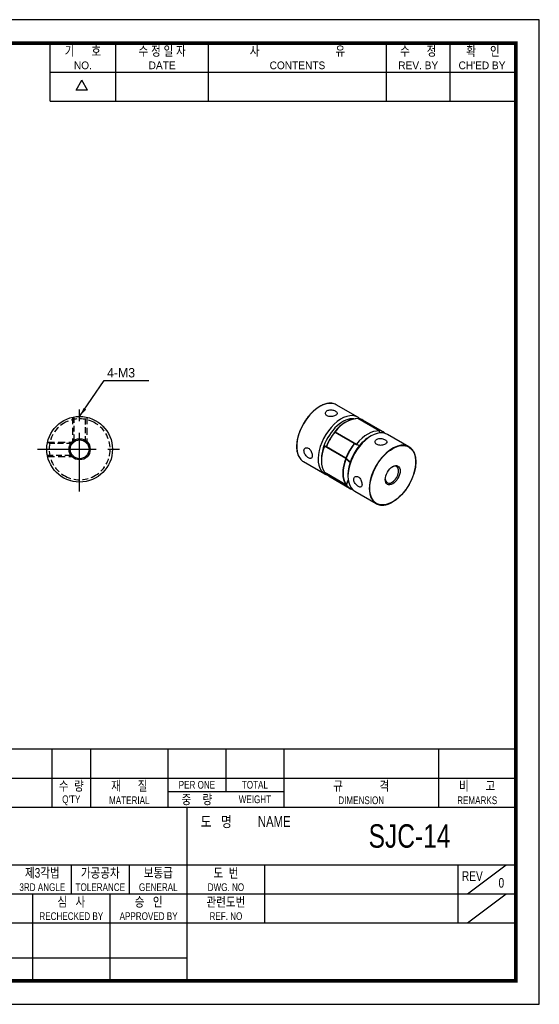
# Model space of a CAD drawing. Header units: millimetres. Extents: x 0 to 297, y 0 to 210.
# Tile 2 of 2: x 186 to 297, y 0 to 210. Entities that reach past the tile are written whole.
import ezdxf
from ezdxf.enums import TextEntityAlignment as Align

# ---------------------------------------------------------------- set-up
doc = ezdxf.new("R2010")
doc.units = ezdxf.units.MM
doc.header["$LTSCALE"] = 10
for name, pattern in [('CENTER', [2, 1.25, -0.25, 0.25, -0.25]), ('DASHED', [0.75, 0.5, -0.25]), ('HIDDEN2', [0.1875, 0.125, -0.0625])]:
    doc.linetypes.add(name, pattern=pattern)
doc.layers.get('0').update_dxf_attribs({"linetype": 'CONTINUOUS'})
for name, color, linetype in [('BM', 2, 'CONTINUOUS'), ('CT', 1, 'CENTER'), ('D', 7, 'CONTINUOUS'), ('DIM', 7, 'CONTINUOUS'), ('HD', 4, 'DASHED')]:
    doc.layers.add(name, color=color, linetype=linetype)
doc.styles.get("Standard").update_dxf_attribs({"font": 'Gulim.ttf', "width": 0.8, "height": 3})
doc.dimstyles.new('LIM', dxfattribs={"dimtxt": 2, "dimasz": 2, "dimexe": 2, "dimexo": 1, "dimgap": 1, "dimtad": 1, "dimdec": 3, "dimzin": 9, "dimdsep": 46, "dimtxsty": 'Standard', "dimcen": 3, "dimclrd": 1, "dimclre": 1, "dimadec": 0, "dimazin": 0, "dimtfac": 1, "dimtdec": 3, "dimtmove": 0, "dimatfit": 3, "dimfxl": 0, "dimtolj": 1, "dimtzin": 0, "dimarcsym": 0})

msp = doc.modelspace()

# ---------------------------------------------------------------- linework, layer by layer
for p, q in [((192.7139, 192.6407), (192.7139, 205)), ((206.7211, 192.6407), (206.7211, 205)), ((226.4959, 192.6407), (226.4959, 205)), ((264.3976, 192.6407), (264.3976, 205)), ((277.9928, 192.6407), (277.9928, 205)), ((192.7139, 198.8204), (291.588, 198.8204)), ((198.2565, 194.9765), (199.4924, 197.1172)), ((200.7283, 194.9765), (199.4924, 197.1172)), ((200.7283, 194.9765), (198.2565, 194.9765)), ((192.7139, 192.6407), (291.588, 192.6407)), ((292, 54.437), (147.8086, 54.437)), ((193.1259, 54.437), (193.1259, 42.0778)), ((201.3654, 54.437), (201.3654, 42.0778)), ((217.8444, 54.437), (217.8444, 42.0778)), ((230.2037, 54.437), (230.2037, 45.3736)), ((242.563, 54.437), (242.563, 42.0778)), ((275.521, 54.437), (275.521, 42.0778)), ((147.8086, 48.2574), (292, 48.2574)), ((217.8444, 45.3736), (242.563, 45.3736)), ((147.8086, 42.0778), (292, 42.0778)), ((221.9642, 5), (221.9642, 42.0778)), ((147.8086, 29.7185), (292, 29.7185)), ((197.2457, 29.7185), (197.2457, 23.5389)), ((209.6049, 29.7185), (209.6049, 23.5389)), ((238.4432, 29.7185), (238.4432, 17.3593)), ((279.6407, 29.7185), (279.6407, 17.3593)), ((281.7006, 23.5389), (289.9401, 29.7185)), ((147.8086, 23.5389), (221.9642, 23.5389)), ((189.0061, 23.5389), (189.0061, 5)), ((205.4852, 23.5389), (205.4852, 5)), ((221.9642, 23.5389), (292, 23.5389)), ((281.7006, 17.3593), (289.9401, 23.5389)), ((147.8086, 17.3593), (292, 17.3593)), ((147.8086, 9.8798), (221.9642, 9.8798))]:
    msp.add_line(p, q)
msp.add_lwpolyline([(297, 210), (0, 210), (0, 0), (297, 0)], close=True)
msp.add_lwpolyline([(292, 205, 0.8, 0.8, 0), (5, 205, 0.8, 0.8, 0), (5, 5, 0.8, 0.8, 0), (292, 5, 0.8, 0.8, 0)], format="xyseb", close=True)
at = {"layer": 'BM', "linetype": 'Continuous'}
for p, q in [((258.2953, 125.2324), (253.7344, 127.8656)), ((262.8736, 122.2871), (258.3127, 124.9203)), ((262.8827, 122.284), (258.3204, 124.918)), ((258.4687, 124.906), (258.3709, 124.9186)), ((258.384, 124.9144), (262.5559, 122.5057)), ((263.5632, 122.1909), (259.3913, 124.5996)), ((257.5705, 119.6274), (253.3986, 122.0361)), ((253.4574, 122.0562), (253.4212, 122.0609)), ((253.4342, 122.0566), (257.6061, 119.648)), ((253.4621, 122.0553), (258.0676, 119.3964)), ((253.4698, 122.1242), (258.0307, 119.491)), ((262.9348, 121.8497), (262.9273, 122.1863)), ((261.1592, 121.2114), (260.8057, 121.0073)), ((269.2201, 118.9249), (264.6592, 121.5581)), ((251.1937, 119.1324), (251.078, 119.0799)), ((255.7462, 116.4324), (251.1854, 119.0656)), ((255.802, 116.4735), (251.1966, 119.1325)), ((251.615, 118.9468), (255.7869, 116.5381)), ((255.7869, 116.497), (251.615, 118.9057)), ((258.0828, 119.3893), (258.6717, 119.1686)), ((246.7344, 115.7412), (251.2953, 113.108)), ((250.5526, 116.3125), (250.5526, 115.9042)), ((251.1854, 113.4735), (255.7462, 110.8403)), ((251.1898, 113.4688), (255.752, 110.8347)), ((255.7869, 110.7815), (251.615, 113.1902)), ((252.3913, 112.4752), (256.5632, 110.0666)), ((256.2095, 113.0465), (256.2095, 112.6382)), ((255.7776, 110.828), (255.7869, 110.8227)), ((257.6592, 109.4338), (262.2201, 106.8006))]:
    msp.add_line(p, q, dxfattribs=at)
at = {"layer": 'BM', "linetype": 'HIDDEN2'}
for p, q in [((197.7718, 119.9352), (197.7718, 119.9339)), ((192.1343, 119.6226), (192.1336, 119.6226)), ((197.4592, 117.1226), (197.4606, 117.1226))]:
    msp.add_line(p, q, dxfattribs=at)
at = {"layer": 'BM', "linetype": 'Continuous'}
for radius in [7, 2.25, 2]:
    msp.add_circle((199.0218, 118.3726), radius, dxfattribs=at)
for centre, radius, start, end in [((258.7499, 118.5347), 6.4058, 94.036846, 145.854487), ((258.2954, 124.8747), 0.05, 60, 85.976734), ((258.3661, 124.8688), 0.05, 84.531487, 126.764223), ((262.7279, 114.5903), 11.9569, 141.446487, 158.553513), ((253.4164, 122.0111), 0.05, 84.531487, 141.349915), ((253.4871, 122.0986), 0.05, 140.775137, 240), ((249.4707, 118.7718), 4.2051, 177.352551, 214.380602), ((251.6455, 118.9439), 0.05, 158.650085, 180), ((251.6455, 118.9439), 0.05, 180, 215.468513), ((253.4313, 120.2091), 2.2386, 215.321452, 216.329165), ((255.777, 116.4302), 0.05, 36.188631, 60), ((257.606, 117.7643), 2.2138, 216.105307, 221.471703), ((251.6455, 113.2284), 0.05, 173.235777, 180), ((251.6455, 113.2284), 0.05, 180, 215.468513), ((253.4313, 114.4937), 2.2386, 215.321452, 218.161434), ((267.0186, 106.3992), 12.051, 153.144891, 158.276231), ((255.777, 110.878), 0.05, 240, 338.368001)]:
    msp.add_arc(centre, radius, start, end, dxfattribs=at)
for centre, major_axis, ratio, start_param, end_param in [((250.2344, 121.8034), (3.5, 6.0622), 0.57735027, 0.23806475, 2.90389126), ((250.2344, 121.8034), (3.5, 6.0622), 0.57735027, 0, 0.23806475), ((254.7953, 119.1702), (3.5, 6.0622), 0.57735027, 0, 3.2988132), ((255.1488, 118.9661), (-3.25, -5.6292), 0.57735027, 3.39021706, 5.01495918), ((255.8913, 118.5374), (3.5, 6.0622), 0.57735027, 0.274216, 1.29658033), ((254.7953, 119.1702), (3.5, 6.0622), 0.57735027, 6.12596476, 6.28318531), ((258.2954, 124.8747), (-0.0035, -0.0499), 0.78599047, 2.77586329, 3.14162659), ((258.2954, 124.8747), (-0.025, -0.0433), 0.57735027, 3.14159265, 3.41580865), ((258.3661, 124.8688), (0.025, 0.0433), 0.57735027, 0.25764078, 1.16525551), ((258.3661, 124.8688), (-0.0048, -0.0498), 0.78954713, 2.79573479, 3.14159265), ((255.8913, 118.5374), (-3.5, -6.0622), 0.57735027, 3.37632618, 3.39923344), ((255.8913, 118.5374), (-3.5, -6.0622), 0.57735027, 3.14159265, 3.37632618), ((255.8913, 118.5374), (3.5, 6.0622), 0.57735027, 1.31315554, 1.82843711), ((253.4164, 122.0111), (0.025, 0.0433), 0.57735027, 0.25764078, 1.31315554), ((253.4164, 122.0111), (-0.0048, -0.0498), 0.78954713, 2.79573479, 3.14159265), ((250.9415, 115.6797), (-3.5, -6.0622), 0.57735027, 3.39195786, 3.39923344), ((253.4871, 122.0986), (0.0387, -0.0316), 0.221101, 2.20433669, 3.14138471), ((253.4871, 122.0986), (0.025, 0.0433), 0.57735027, 1.29658033, 3.14159265), ((261.1592, 115.496), (-3.5, -6.0622), 0.57735027, 3.14159265, 6.28318531), ((260.4521, 115.9042), (3.5, 6.0622), 0.57735027, 0.274216, 1.29658033), ((262.5381, 122.4602), (0.025, 0.0433), 0.57735027, 0.25764078, 1.16525551), ((260.0632, 116.1287), (-3.5, -6.0622), 0.57735027, 3.37974861, 3.39923344), ((262.5381, 122.4602), (-0.0048, -0.0498), 0.78954713, 1.64518078, 2.79573479), ((260.0986, 116.1083), (-3.475, -6.0189), 0.57735027, 3.01227456, 3.38784812), ((260.0632, 116.1287), (-3.5, -6.0622), 0.57735027, 2.98437211, 3.37974861), ((260.8057, 115.7001), (3.25, 5.6292), 0.57735027, 0.78539816, 1.26822613), ((255.5024, 118.762), (-3.5, -6.0622), 0.57735027, 4.98660498, 6.00896931), ((255.1488, 118.9661), (-3.25, -5.6292), 0.57735027, 5.01495918, 5.49778714), ((251.6455, 118.9439), (0.0407, 0.029), 0.78954713, 3.14159265, 3.48745052), ((251.6455, 118.9439), (-0.025, -0.0433), 0.57735027, 4.97002976, 6.02554452), ((255.8913, 124.2529), (3.5, 6.0622), 0.57735027, 2.88395187, 2.89122745), ((260.0632, 116.1287), (-3.5, -6.0622), 0.57735027, 4.4547482, 4.97002976), ((260.0986, 116.1083), (3.475, 6.0189), 0.57735027, 1.31315554, 1.82843711), ((260.8057, 115.7001), (3.25, 5.6292), 0.57735027, 1.26822613, 2.35619449), ((257.5883, 119.6024), (0.025, 0.0433), 0.57735027, 0.25764078, 1.31315554), ((257.5883, 119.6024), (0.039, -0.0312), 0.20804326, 0.63138771, 2.20218404), ((255.1135, 113.271), (-3.5, -6.0622), 0.57735027, 3.39195786, 3.39923344), ((257.5883, 119.6024), (-0.0048, -0.0498), 0.78954713, 1.22493846, 2.79573479), ((255.1488, 113.2506), (-3.475, -6.0189), 0.57735027, 3.36207558, 3.39923344), ((265.7201, 112.8628), (-3.5, -6.0622), 0.57735027, 3.37865332, 6.04611702), ((265.7201, 112.8628), (-3.5, -6.0622), 0.57735027, 2.90499115, 3.37865332), ((250.2344, 121.8034), (3.5, 6.0622), 0.57735027, 2.90389126, 3.14159265), ((260.0632, 116.1287), (-3.5, -6.0622), 0.57735027, 4.98660498, 6.00896931), ((260.0986, 116.1083), (-3.475, -6.0189), 0.57735027, 4.98660498, 6.00896931), ((255.777, 116.4302), (-0.025, -0.0433), 0.57735027, 3.14159265, 4.98660498), ((255.777, 116.4302), (0.0467, -0.0177), 0.221101, 4.07884862, 5.64964494), ((255.8175, 116.5352), (-0.025, -0.0433), 0.57735027, 4.97002976, 6.02554452), ((255.8175, 116.5352), (0.0466, -0.0182), 0.20804326, 4.08100127, 5.6517976), ((255.8175, 116.5352), (-0.0407, -0.029), 0.78954713, 0.34585786, 1.91665419), ((260.0632, 121.8442), (3.5, 6.0622), 0.57735027, 2.88395187, 2.8913192), ((255.777, 116.4302), (-0.0404, -0.0295), 0.7912204, 1.90672024, 3.14159265), ((260.0986, 121.8238), (3.525, 6.1055), 0.57735027, 2.8921215, 3.17160307), ((260.0986, 121.8238), (3.475, 6.0189), 0.57735027, 2.88395187, 3.16729938), ((260.0632, 121.8442), (3.5, 6.0622), 0.57735027, 2.94170095, 3.17943406), ((260.0632, 121.8442), (3.5, 6.0622), 0.57735027, 3.14159265, 3.17943406), ((265.5786, 112.9444), (1, 1.7321), 0.57735027, 2.41689032, 6.28318531), ((265.5786, 112.9444), (1, 1.7321), 0.57735027, 0, 0.72470233), ((251.6455, 113.2284), (0.0407, 0.029), 0.78954713, 3.14159265, 3.48745052), ((251.6455, 113.2284), (-0.025, -0.0433), 0.57735027, 5.11792979, 6.02554452), ((255.8913, 118.5374), (3.5, 6.0622), 0.57735027, 2.88395187, 2.90965853), ((255.8913, 118.5374), (3.5, 6.0622), 0.57735027, 2.90965853, 3.14159265), ((260.0986, 110.3929), (-3.525, -6.1055), 0.57735027, 4.80572683, 4.96186013), ((260.0986, 110.3929), (3.475, 6.0189), 0.57735027, 1.6769708, 1.82843711), ((255.777, 110.878), (0.0414, 0.028), 0.78599047, 3.50732202, 5.07811835), ((255.777, 110.878), (0.025, 0.0433), 0.57735027, 2.86737665, 3.14159265), ((255.8175, 110.8197), (-0.025, -0.0433), 0.57735027, 4.97002976, 6.02554452), ((255.8175, 110.8197), (0.0466, -0.0182), 0.20804326, 4.08100127, 5.6517976), ((255.8175, 110.8197), (-0.0407, -0.029), 0.78954713, 0.34585786, 1.91665419), ((260.0632, 116.1287), (3.5, 6.0622), 0.57735027, 2.88395187, 2.90424381), ((260.0632, 116.1287), (3.5, 6.0622), 0.57735027, 2.90424381, 3.2988132), ((260.0986, 116.1083), (3.475, 6.0189), 0.57735027, 2.88395187, 3.27091075), ((265.7201, 112.8628), (-3.5, -6.0622), 0.57735027, 6.04611702, 6.28318531), ((265.7201, 112.8628), (-3.5, -6.0622), 0.57735027, 0, 0.23720249)]:
    msp.add_ellipse(centre, major_axis=major_axis, ratio=ratio, start_param=start_param, end_param=end_param, dxfattribs=at)
for major_axis in [(3.475, 6.0189), (-1.125, -1.9486)]:
    msp.add_ellipse((265.7554, 112.8424), major_axis=major_axis, ratio=0.57735027, dxfattribs=at)
for points, knots in [([(252.7976, 128.1737), (252.771, 128.1776), (252.6885, 128.1893), (252.5275, 128.1982), (252.3276, 128.1983), (252.1214, 128.1848), (251.9118, 128.1584), (251.6987, 128.1189), (251.4825, 128.0664), (251.2639, 128.0011), (251.0431, 127.9231), (250.8208, 127.8326), (250.5972, 127.7297), (250.373, 127.6146), (250.1485, 127.4877), (249.9242, 127.3491), (249.7006, 127.1993), (249.4781, 127.0384), (249.2572, 126.8668), (249.0383, 126.6849), (248.8219, 126.493), (248.6084, 126.2916), (248.3982, 126.081), (248.1917, 125.8617), (247.9895, 125.6342), (247.7918, 125.3988), (247.5991, 125.1561), (247.4118, 124.9066), (247.2303, 124.6508), (247.0548, 124.3892), (246.8859, 124.1223), (246.7237, 123.8506), (246.5688, 123.5748), (246.4213, 123.2954), (246.2815, 123.013), (246.1498, 122.7281), (246.0264, 122.4413), (245.9116, 122.1532), (245.8057, 121.8644), (245.7087, 121.5754), (245.621, 121.2869), (245.5426, 120.9995), (245.4739, 120.7136), (245.4149, 120.43), (245.3657, 120.1491), (245.3264, 119.8717), (245.2972, 119.5976), (245.2781, 119.3304), (245.2708, 119.1149), (245.2702, 119.0025), (245.27, 118.9661)], [0, 0, 0, 0, 0.00808218, 0.02937785, 0.05069262, 0.0720257, 0.09337537, 0.11473938, 0.13611519, 0.1575003, 0.1788924, 0.20028942, 0.22168965, 0.24309168, 0.26449438, 0.28589672, 0.30729814, 0.32869828, 0.35009689, 0.37149385, 0.39288912, 0.4142827, 0.43567467, 0.45706513, 0.47845419, 0.49984202, 0.52122875, 0.54261456, 0.56399962, 0.5853841, 0.60676818, 0.62815204, 0.64953586, 0.67091979, 0.69230399, 0.71368864, 0.73507391, 0.75645999, 0.77784706, 0.7992353, 0.82062487, 0.84201595, 0.86340869, 0.88480322, 0.90619965, 0.92759806, 0.9489985, 0.97040092, 0.99180522, 1, 1, 1, 1]), ([(251.7901, 125.5082), (251.8881, 125.4516), (252.0043, 125.4076), (252.1289, 125.379), (252.2534, 125.3506), (252.3897, 125.3368), (252.5268, 125.3373), (252.6653, 125.3378), (252.8085, 125.3528), (252.9447, 125.3795), (253.0818, 125.4064), (253.2158, 125.4458), (253.3353, 125.4934), (253.4536, 125.5404), (253.5609, 125.5967), (253.6483, 125.6572), (253.7346, 125.7171), (253.8038, 125.7828), (253.8503, 125.8498), (253.8971, 125.9171), (253.9222, 125.9876), (253.9239, 126.0572), (253.9255, 126.1277), (253.9031, 126.1993), (253.8582, 126.2677), (253.8133, 126.3363), (253.7446, 126.4036), (253.6578, 126.4651), (253.5722, 126.5256), (253.4667, 126.5822), (253.35, 126.6297), (253.2342, 126.677), (253.1044, 126.7166), (252.971, 126.7444), (252.8362, 126.7726), (252.6941, 126.7893), (252.556, 126.7918), (252.4163, 126.7942), (252.2768, 126.782), (252.1491, 126.7546), (252.0221, 126.7273), (251.9032, 126.684), (251.8027, 126.6279), (251.7036, 126.5726), (251.6195, 126.5032), (251.5575, 126.426), (251.4955, 126.3489), (251.4536, 126.262), (251.4352, 126.1736), (251.4165, 126.084), (251.4213, 125.9904), (251.4492, 125.9021), (251.4774, 125.8131), (251.5298, 125.7271), (251.6023, 125.6525), (251.6546, 125.5986), (251.7181, 125.5498), (251.7901, 125.5082)], [0, 0, 0, 0, 0.05311977, 0.05311977, 0.05311977, 0.10620322, 0.10620322, 0.10620322, 0.15983023, 0.15983023, 0.15983023, 0.21384186, 0.21384186, 0.21384186, 0.26727386, 0.26727386, 0.26727386, 0.32008036, 0.32008036, 0.32008036, 0.37316036, 0.37316036, 0.37316036, 0.42699721, 0.42699721, 0.42699721, 0.48091989, 0.48091989, 0.48091989, 0.53408897, 0.53408897, 0.53408897, 0.58684991, 0.58684991, 0.58684991, 0.64017413, 0.64017413, 0.64017413, 0.69415925, 0.69415925, 0.69415925, 0.74788043, 0.74788043, 0.74788043, 0.80083691, 0.80083691, 0.80083691, 0.853707, 0.853707, 0.853707, 0.90728536, 0.90728536, 0.90728536, 0.96130309, 0.96130309, 0.96130309, 1, 1, 1, 1]), ([(262.9273, 122.1863), (262.9272, 122.1934), (262.9263, 122.2011), (262.9248, 122.2089), (262.9229, 122.2183), (262.9199, 122.228), (262.9161, 122.2374), (262.9128, 122.2457), (262.9087, 122.2538), (262.904, 122.2612), (262.9007, 122.2664), (262.897, 122.2714), (262.893, 122.2755), (262.8899, 122.2787), (262.8867, 122.2815), (262.8834, 122.2835), (262.8807, 122.2852), (262.8779, 122.2864), (262.8752, 122.2869), (262.8747, 122.287), (262.8741, 122.2871), (262.8736, 122.2871)], [0, 0, 0, 0, 0.19258605, 0.19258605, 0.19258605, 0.42644431, 0.42644431, 0.42644431, 0.63057895, 0.63057895, 0.63057895, 0.77443466, 0.77443466, 0.77443466, 0.88566541, 0.88566541, 0.88566541, 0.98006532, 0.98006532, 0.98006532, 1, 1, 1, 1]), ([(264.1613, 120.407), (264.0632, 120.4636), (263.9471, 120.5149), (263.8225, 120.5561), (263.6979, 120.5972), (263.5616, 120.6294), (263.4245, 120.6487), (263.286, 120.6681), (263.1429, 120.6749), (263.0067, 120.6667), (262.8695, 120.6585), (262.7355, 120.6347), (262.616, 120.5962), (262.4978, 120.5582), (262.3904, 120.5045), (262.3031, 120.4396), (262.2167, 120.3754), (262.1475, 120.2984), (262.101, 120.2159), (262.0543, 120.133), (262.0291, 120.0423), (262.0275, 119.9524), (262.0258, 119.8613), (262.0483, 119.7688), (262.0932, 119.6839), (262.1381, 119.5988), (262.2068, 119.5192), (262.2935, 119.4528), (262.3791, 119.3873), (262.4847, 119.3328), (262.6013, 119.2938), (262.7171, 119.255), (262.847, 119.2304), (262.9804, 119.2205), (263.1152, 119.2105), (263.2573, 119.2154), (263.3954, 119.2329), (263.5351, 119.2507), (263.6746, 119.2819), (263.8022, 119.3227), (263.9292, 119.3632), (264.0481, 119.4143), (264.1486, 119.471), (264.2478, 119.5269), (264.3318, 119.5898), (264.3939, 119.655), (264.4559, 119.7201), (264.4977, 119.7893), (264.5161, 119.8582), (264.5348, 119.9281), (264.53, 119.9998), (264.5021, 120.0692), (264.474, 120.1391), (264.4215, 120.2088), (264.349, 120.2736), (264.2967, 120.3204), (264.2332, 120.3654), (264.1613, 120.407)], [0, 0, 0, 0, 0.05311977, 0.05311977, 0.05311977, 0.10620322, 0.10620322, 0.10620322, 0.15983023, 0.15983023, 0.15983023, 0.21384186, 0.21384186, 0.21384186, 0.26727386, 0.26727386, 0.26727386, 0.32008036, 0.32008036, 0.32008036, 0.37316036, 0.37316036, 0.37316036, 0.42699721, 0.42699721, 0.42699721, 0.48091989, 0.48091989, 0.48091989, 0.53408897, 0.53408897, 0.53408897, 0.58684991, 0.58684991, 0.58684991, 0.64017413, 0.64017413, 0.64017413, 0.69415925, 0.69415925, 0.69415925, 0.74788043, 0.74788043, 0.74788043, 0.80083691, 0.80083691, 0.80083691, 0.853707, 0.853707, 0.853707, 0.90728536, 0.90728536, 0.90728536, 0.96130309, 0.96130309, 0.96130309, 1, 1, 1, 1]), ([(247.8069, 116.5607), (247.9049, 116.5041), (248.0012, 116.4643), (248.0882, 116.4448), (248.1751, 116.4253), (248.2552, 116.4256), (248.3234, 116.4462), (248.3922, 116.4669), (248.4507, 116.509), (248.4957, 116.5699), (248.541, 116.6312), (248.5738, 116.7133), (248.5924, 116.8101), (248.6108, 116.9058), (248.6157, 117.0186), (248.6069, 117.139), (248.5983, 117.2581), (248.576, 117.3878), (248.5412, 117.5172), (248.5063, 117.6473), (248.4578, 117.7806), (248.3984, 117.9057), (248.3381, 118.0325), (248.2649, 118.1544), (248.1832, 118.2606), (248.1014, 118.3669), (248.0087, 118.4603), (247.9121, 118.5324), (247.8169, 118.6035), (247.7151, 118.6558), (247.6156, 118.6849), (247.5168, 118.7139), (247.4176, 118.7209), (247.3268, 118.7062), (247.235, 118.6913), (247.1494, 118.6538), (247.0783, 118.5976), (247.0063, 118.5407), (246.9471, 118.4631), (246.9071, 118.3718), (246.8672, 118.281), (246.8452, 118.174), (246.8435, 118.0602), (246.8419, 117.948), (246.86, 117.8261), (246.8958, 117.7044), (246.9316, 117.5828), (246.9859, 117.4582), (247.0533, 117.3397), (247.1215, 117.2196), (247.2049, 117.1025), (247.2954, 116.997), (247.3865, 116.8907), (247.4873, 116.7931), (247.5881, 116.712), (247.6609, 116.6534), (247.735, 116.6022), (247.8069, 116.5607)], [0, 0, 0, 0, 0.05311977, 0.05311977, 0.05311977, 0.10620322, 0.10620322, 0.10620322, 0.15983023, 0.15983023, 0.15983023, 0.21384186, 0.21384186, 0.21384186, 0.26727386, 0.26727386, 0.26727386, 0.32008036, 0.32008036, 0.32008036, 0.37316036, 0.37316036, 0.37316036, 0.42699721, 0.42699721, 0.42699721, 0.48091989, 0.48091989, 0.48091989, 0.53408897, 0.53408897, 0.53408897, 0.58684991, 0.58684991, 0.58684991, 0.64017413, 0.64017413, 0.64017413, 0.69415925, 0.69415925, 0.69415925, 0.74788043, 0.74788043, 0.74788043, 0.80083691, 0.80083691, 0.80083691, 0.853707, 0.853707, 0.853707, 0.90728536, 0.90728536, 0.90728536, 0.96130309, 0.96130309, 0.96130309, 1, 1, 1, 1]), ([(251.1854, 119.0656), (251.1869, 119.0696), (251.1884, 119.074), (251.1897, 119.0782), (251.1911, 119.0823), (251.1923, 119.0865), (251.1933, 119.0904), (251.1948, 119.0958), (251.1959, 119.1008), (251.1967, 119.1053), (251.1979, 119.1114), (251.1986, 119.1165), (251.1988, 119.1206), (251.199, 119.1257), (251.1986, 119.1294), (251.1976, 119.1313), (251.1967, 119.1329), (251.1954, 119.1333), (251.1937, 119.1324)], [0, 0, 0, 0, 0.10153267, 0.10153267, 0.10153267, 0.20224021, 0.20224021, 0.20224021, 0.34440262, 0.34440262, 0.34440262, 0.54187785, 0.54187785, 0.54187785, 0.79188149, 0.79188149, 0.79188149, 1, 1, 1, 1]), ([(258.0307, 119.491), (258.0279, 119.4877), (258.0258, 119.4837), (258.0244, 119.4795), (258.023, 119.4754), (258.0224, 119.4709), (258.0223, 119.4665), (258.0221, 119.4603), (258.0232, 119.454), (258.025, 119.4481), (258.0275, 119.4398), (258.0316, 119.432), (258.0365, 119.4249), (258.0427, 119.416), (258.0505, 119.4082), (258.0592, 119.4018), (258.0664, 119.3965), (258.0744, 119.3922), (258.0828, 119.3893)], [0, 0, 0, 0, 0.10153267, 0.10153267, 0.10153267, 0.20224021, 0.20224021, 0.20224021, 0.34440262, 0.34440262, 0.34440262, 0.54187785, 0.54187785, 0.54187785, 0.79188149, 0.79188149, 0.79188149, 1, 1, 1, 1]), ([(263.153, 106.4924), (263.1669, 106.4903), (263.2387, 106.4792), (263.3876, 106.4696), (263.5862, 106.4667), (263.7917, 106.4776), (264.0005, 106.5014), (264.213, 106.5383), (264.4286, 106.5882), (264.6468, 106.651), (264.8672, 106.7265), (265.0892, 106.8145), (265.3126, 106.915), (265.5367, 107.0276), (265.7612, 107.1522), (265.9856, 107.2885), (266.2093, 107.4361), (266.4321, 107.5948), (266.6533, 107.7643), (266.8727, 107.9442), (267.0896, 108.1341), (267.3038, 108.3336), (267.5147, 108.5424), (267.7219, 108.76), (267.925, 108.9859), (268.1236, 109.2198), (268.3173, 109.4611), (268.5057, 109.7092), (268.6885, 109.9639), (268.8652, 110.2244), (269.0354, 110.4903), (269.1989, 110.761), (269.3554, 111.036), (269.5044, 111.3147), (269.6457, 111.5966), (269.779, 111.8811), (269.9041, 112.1675), (270.0206, 112.4554), (270.1284, 112.7441), (270.2272, 113.0331), (270.3168, 113.3217), (270.397, 113.6094), (270.4676, 113.8956), (270.5286, 114.1798), (270.5798, 114.4612), (270.621, 114.7395), (270.6523, 115.0139), (270.6734, 115.284), (270.6844, 115.5491), (270.6853, 115.8088), (270.6759, 116.0626), (270.6564, 116.3098), (270.6268, 116.5501), (270.587, 116.7829), (270.5373, 117.0076), (270.4776, 117.2239), (270.4081, 117.4314), (270.329, 117.6293), (270.2403, 117.818), (270.1428, 117.9948), (270.0445, 118.1504), (269.9823, 118.2327), (269.9517, 118.2728)], [0, 0, 0, 0, 0.0033749, 0.02027598, 0.03719223, 0.05412321, 0.07106768, 0.0880239, 0.10498991, 0.12196368, 0.13894335, 0.15592723, 0.17291391, 0.18990222, 0.20689125, 0.22388011, 0.24086832, 0.25785556, 0.27484162, 0.29182638, 0.3088098, 0.32579188, 0.34277267, 0.35975224, 0.37673068, 0.39370811, 0.41068465, 0.42766043, 0.44463559, 0.46161026, 0.47858458, 0.49555871, 0.51253277, 0.5295069, 0.54648122, 0.56345585, 0.58043096, 0.59740668, 0.61438316, 0.63136054, 0.64833895, 0.66531853, 0.6822994, 0.69928168, 0.71626545, 0.73325078, 0.75023772, 0.76722624, 0.78421627, 0.80120767, 0.81820016, 0.83519336, 0.85218658, 0.86917892, 0.88616931, 0.90315644, 0.92013871, 0.93711427, 0.95408108, 0.97103704, 0.98798014, 1, 1, 1, 1]), ([(251.1899, 113.4687), (251.1888, 113.4693), (251.1875, 113.4705), (251.1863, 113.4722), (251.186, 113.4726), (251.1857, 113.473), (251.1854, 113.4735)], [0.894905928, 0.894905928, 0.894905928, 0.894905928, 0.980065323, 0.980065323, 0.980065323, 1, 1, 1, 1]), ([(258.4104, 112.48), (258.3123, 112.5366), (258.2098, 112.5728), (258.1118, 112.586), (258.0139, 112.5991), (257.9179, 112.5897), (257.8326, 112.5592), (257.7465, 112.5284), (257.6691, 112.4755), (257.6081, 112.4053), (257.5466, 112.3347), (257.5002, 112.2448), (257.4738, 112.1435), (257.4477, 112.0432), (257.4405, 111.9292), (257.453, 111.8109), (257.4654, 111.694), (257.4975, 111.5699), (257.5456, 111.4482), (257.5941, 111.3259), (257.6601, 111.2028), (257.7371, 111.0879), (257.8151, 110.9713), (257.9065, 110.8599), (258.0025, 110.762), (258.0986, 110.6639), (258.2019, 110.5766), (258.3028, 110.507), (258.4023, 110.4383), (258.5022, 110.3851), (258.5944, 110.3516), (258.6858, 110.3185), (258.7721, 110.304), (258.8474, 110.3097), (258.9234, 110.3155), (258.9903, 110.3422), (259.0441, 110.3884), (259.0986, 110.4351), (259.1413, 110.5032), (259.1698, 110.5879), (259.1982, 110.6722), (259.2134, 110.7752), (259.2146, 110.8887), (259.2157, 111.0006), (259.2033, 111.1258), (259.1779, 111.2535), (259.1525, 111.381), (259.1135, 111.5146), (259.063, 111.6428), (259.0118, 111.7727), (258.9473, 111.9007), (258.8733, 112.0156), (258.7986, 112.1315), (258.7121, 112.2373), (258.6197, 112.3234), (258.5531, 112.3855), (258.4823, 112.4385), (258.4104, 112.48)], [0, 0, 0, 0, 0.05311977, 0.05311977, 0.05311977, 0.10620322, 0.10620322, 0.10620322, 0.15983023, 0.15983023, 0.15983023, 0.21384186, 0.21384186, 0.21384186, 0.26727386, 0.26727386, 0.26727386, 0.32008036, 0.32008036, 0.32008036, 0.37316036, 0.37316036, 0.37316036, 0.42699721, 0.42699721, 0.42699721, 0.48091989, 0.48091989, 0.48091989, 0.53408897, 0.53408897, 0.53408897, 0.58684991, 0.58684991, 0.58684991, 0.64017413, 0.64017413, 0.64017413, 0.69415925, 0.69415925, 0.69415925, 0.74788043, 0.74788043, 0.74788043, 0.80083691, 0.80083691, 0.80083691, 0.853707, 0.853707, 0.853707, 0.90728536, 0.90728536, 0.90728536, 0.96130309, 0.96130309, 0.96130309, 1, 1, 1, 1])]:
    msp.add_open_spline(points, degree=3, knots=knots, dxfattribs=at)
for points, weights in [([(253.3986, 122.0361), (253.3807, 122.0464), (253.3774, 122.0423)], [1, 0.826340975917, 0.858609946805]), ([(251.615, 118.9468), (251.5971, 118.9572), (251.599, 118.9621)], [1, 0.82634064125, 0.85861007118]), ([(255.8124, 110.8576), (255.8223, 110.8566), (255.8235, 110.8596)], [1, 0.88083580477, 0.858635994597])]:
    msp.add_rational_spline(points, weights, degree=2, dxfattribs=at)
at = {"layer": 'CT'}
for p, q in [((199.0218, 109.3726), (199.0218, 127.3726)), ((190.0218, 118.3726), (208.0218, 118.3726))]:
    msp.add_line(p, q, dxfattribs=at)
at = {"layer": 'HD', "color": 1, "ltscale": 0.3}
for p, q in [((197.5218, 125.21), (197.5218, 119.6955)), ((200.5218, 125.21), (200.5218, 119.6955)), ((192.1844, 119.8726), (197.6989, 119.8726)), ((192.1844, 116.8726), (197.6989, 116.8726))]:
    msp.add_line(p, q, dxfattribs=at)
at = {"layer": 'HD', "linetype": 'HIDDEN2'}
for p, q in [((197.7718, 125.2608), (197.7718, 119.9339)), ((200.2718, 119.9339), (200.2718, 125.2601)), ((197.4606, 119.6226), (192.1343, 119.6226)), ((192.1336, 117.1226), (197.4592, 117.1226))]:
    msp.add_line(p, q, dxfattribs=at)
for start, end in [(117.664004, 242.335996), (62.335995, 117.664004), (297.664005, 62.335995), (242.335996, 297.664005)]:
    msp.add_arc((199.0218, 118.3726), 6.5, start, end, dxfattribs=at)

# ---------------------------------------------------------------- texts
at = {"layer": 'D', "width": 0.8}
for s, height, p in [('기      호', 2.05988, (199.7175, 203.3521)), ('수 정 일 자', 2.05988, (216.6085, 203.3521)), ('사                           유', 2.059877, (245.4468, 203.3521)), ('수      정', 2.05988, (271.1952, 203.3521)), ('확     인', 2.05988, (284.9964, 203.3521)), ('수  량', 2.05988, (197.2457, 46.6095)), ('재      질', 2.05988, (209.6049, 46.6095)), ('PER ONE', 1.6479, (224.0241, 46.8155)), ('TOTAL', 1.6479, (236.3833, 46.8155)), ('규             격', 2.059877, (259.042, 46.6095)), ('비      고', 2.05988, (283.7605, 46.6095)), ("Q'TY", 1.6479, (197.2457, 43.5197)), ('MATERIAL', 1.6479, (209.6049, 43.5197)), ('중    량', 2.05988, (224.0241, 43.7257)), ('WEIGHT', 1.6479, (236.3833, 43.7257)), ('DIMENSION', 1.6479, (259.042, 43.5197)), ('REMARKS', 1.6479, (283.7605, 43.5197)), ('도   명', 2.30706, (228.1438, 38.988)), ('NAME', 2.30706, (240.5031, 38.988)), ('SJC-14', 5, (269.3414, 35.8982)), ('제3각법', 2.05988, (191.066, 28.0706)), ('가공공차', 2.05988, (203.4253, 28.0706)), ('보통급', 2.05988, (215.7845, 28.0706)), ('도  번', 2.05988, (230.2037, 28.0706)), ('REV', 2.05988, (282.7306, 27.3497)), ('3RD ANGLE', 1.6479, (191.066, 24.9808)), ('TOLERANCE', 1.6479, (203.4253, 24.9808)), ('GENERAL', 1.6479, (215.7845, 24.9808)), ('DWG. NO', 1.6479, (230.2037, 24.9808)), ('0', 2.0599, (288.9102, 25.9078)), ('심   사', 2.05988, (197.2457, 21.891)), ('승   인', 2.05988, (213.7247, 21.891)), ('관련도번', 2.05988, (230.2037, 21.891)), ('REF. NO', 1.6479, (230.2037, 18.8012))]:
    msp.add_text(s, height=height, dxfattribs=at).set_placement(p, align=Align.MIDDLE)
at = {"layer": 'D'}
for s, p in [('NO.', (199.7175, 200.2623)), ('DATE', (216.6085, 200.2623)), ('CONTENTS', (245.4468, 200.2623)), ('REV. BY', (271.1952, 200.2623)), ("CH'ED BY", (284.7904, 200.2623))]:
    msp.add_text(s, height=1.6479, dxfattribs=at).set_placement(p, align=Align.MIDDLE)
at = {"layer": 'D', "width": 0.8}
for s, p in [('RECHECKED BY', (197.2457, 17.9772)), ('APPROVED BY', (213.7247, 17.9772))]:
    msp.add_text(s, height=1.647902, dxfattribs=at).set_placement(p, align=Align.CENTER)
at = {"layer": 'DIM'}
msp.add_text('4-M3', height=2, dxfattribs=at).set_placement((204.8774, 133.7014))

# ---------------------------------------------------------------- leaders
msp.add_leader([(199.0218, 125.3726), (204.2545, 133.0567), (213.7383, 133.0567)], dimstyle='LIM', override={"dimgap": 1, "dimtad": 0}, dxfattribs=at)

doc.saveas('drawing.dxf')
